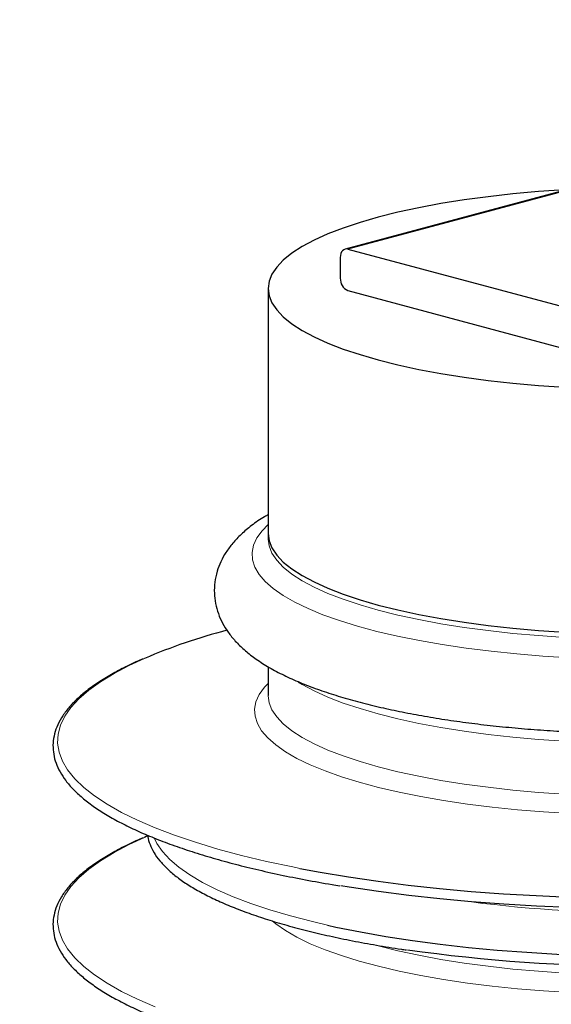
# Model space of a CAD drawing. Header units: millimetres. Extents: x 0 to 305, y 0 to 297.
# Tile 26 of 39: x 174 to 184, y 230 to 248. Entities that reach past the tile are written whole.
import ezdxf

# ---------------------------------------------------------------- set-up
doc = ezdxf.new("R2010")
doc.units = ezdxf.units.MM
doc.layers.add('ОСНОВНАЯ_НАДПИСЬ', color=7, linetype='Continuous')
doc.styles.add('SLDTEXTSTYLE0', font='TXT', dxfattribs={"width": 0.7, "bigfont": 'bigfont'})

# ---------------------------------------------------------------- blocks, each defined once
blk = doc.blocks.new('SW_NOTE_0_7')
at = {"layer": 'ОСНОВНАЯ_НАДПИСЬ', "color": 0, "insert": (0.572, -1.492), "char_height": 2.38125, "attachment_point": 1, "style": 'SLDTEXTSTYLE0'}
blk.add_mtext('приєднання проводу', dxfattribs=at)

msp = doc.modelspace()

# ---------------------------------------------------------------- linework, layer by layer
at = {"color": 7, "linetype": 'Continuous', "lineweight": 25}
for p, q in [((184.1196, 244.7129), (179.8685, 243.574)), ((179.9203, 243.5735), (185.2943, 242.1337)), ((179.7789, 243.4187), (179.7789, 243.0333)), ((178.4357, 242.8406), (178.4357, 238.2883)), ((179.9203, 242.8027), (185.2943, 241.3629)), ((178.4357, 238.2883), (178.4357, 238.192)), ((178.4357, 235.816), (178.4357, 235.2817))]:
    msp.add_line(p, q, dxfattribs=at)
at = {"color": 7, "linetype": 'Continuous', "lineweight": 18}
msp.add_line((184.1196, 244.6985), (179.9203, 243.5735), dxfattribs=at)
at = {"color": 7, "linetype": 'Continuous', "lineweight": 25, "flags": 128}
for points in [[(183.9478, 244.6731), (183.4636, 244.64), (182.9895, 244.5977), (182.5278, 244.5465), (182.081, 244.4866), (181.6512, 244.4183), (181.2408, 244.3419), (180.8517, 244.2579), (180.486, 244.1667), (180.1455, 244.0687), (179.8319, 243.9645), (179.547, 243.8545), (179.292, 243.7394), (179.0683, 243.6197), (178.8771, 243.496), (178.7193, 243.3689), (178.5957, 243.2392), (178.507, 243.1075), (178.4536, 242.9744), (178.4357, 242.8406), (178.4536, 242.7068), (178.507, 242.5737), (178.5957, 242.442), (178.7193, 242.3122), (178.8771, 242.1852), (179.0683, 242.0615), (179.292, 241.9418), (179.547, 241.8267), (179.8319, 241.7167), (180.1455, 241.6125), (180.486, 241.5145)], [(179.9203, 243.5735), (179.8927, 243.5771), (179.8662, 243.5733), (179.8417, 243.562), (179.8203, 243.5438), (179.8027, 243.5193), (179.7896, 243.4895), (179.7816, 243.4555), (179.7789, 243.4187)], [(180.486, 241.5145), (180.8517, 241.4233), (181.2408, 241.3393), (181.6512, 241.2629), (182.081, 241.1946), (182.5278, 241.1347), (182.9895, 241.0835), (183.4636, 241.0412), (183.9478, 241.0081)], [(178.4357, 238.2883), (178.4536, 238.1545), (178.507, 238.0214), (178.5957, 237.8897), (178.7193, 237.76), (178.8771, 237.6329), (179.0683, 237.5093), (179.292, 237.3895), (179.547, 237.2744), (179.8319, 237.1644), (180.1455, 237.0602), (180.486, 236.9622), (180.8517, 236.871), (181.2408, 236.787), (181.6512, 236.7107), (182.081, 236.6423), (182.5278, 236.5824), (182.9895, 236.5312), (183.4636, 236.4889), (183.9478, 236.4558)], [(178.4357, 238.2883), (178.4536, 238.1545), (178.507, 238.0214), (178.5957, 237.8897), (178.7193, 237.76), (178.8771, 237.6329), (179.0683, 237.5093), (179.292, 237.3895), (179.547, 237.2744), (179.8319, 237.1644), (180.1455, 237.0602), (180.486, 236.9622)], [(180.486, 236.9622), (180.8517, 236.871), (181.2408, 236.787), (181.6512, 236.7107), (182.081, 236.6423), (182.5278, 236.5824), (182.9895, 236.5312), (183.4636, 236.4889), (183.9478, 236.4558)], [(176.1985, 232.6717), (176.1696, 232.6593), (176.1364, 232.6449)], [(179.0248, 232.0705), (179.4038, 232), (179.933, 231.9117), (180.4801, 231.8317), (181.0434, 231.7602), (181.6211, 231.6973), (182.2112, 231.6435), (182.8118, 231.5987), (183.421, 231.5632), (184.0367, 231.5371), (184.657, 231.5204), (185.2799, 231.5133), (185.9032, 231.5156), (186.525, 231.5276), (187.1433, 231.549), (187.756, 231.5798), (188.3611, 231.6199), (188.9567, 231.6693), (189.5409, 231.7276), (190.1116, 231.7948), (190.667, 231.8707), (191.2054, 231.9549), (191.725, 232.0472), (192.1854, 232.1391)], [(179.7877, 231.75), (179.9435, 231.7252), (180.4896, 231.6453), (181.0519, 231.5739), (181.6284, 231.5112), (182.2174, 231.4574), (182.8168, 231.4128), (183.4248, 231.3773), (184.0394, 231.3512), (184.6585, 231.3346), (185.2802, 231.3275), (185.9023, 231.3299), (186.523, 231.3417), (187.14, 231.3631), (187.7516, 231.3939), (188.3556, 231.434), (188.95, 231.4832), (189.533, 231.5415), (190.1026, 231.6085), (190.657, 231.6842), (191.1944, 231.7682), (191.713, 231.8604), (192.2111, 231.9603), (192.4951, 232.0228)], [(179.5377, 231.0162), (179.6972, 230.9811), (180.1526, 230.8893), (180.6285, 230.8051), (181.1229, 230.7291), (181.6341, 230.6615), (182.1599, 230.6025), (182.6985, 230.5523), (183.2476, 230.5113), (183.8051, 230.4795), (184.369, 230.457), (184.9371, 230.4439), (185.507, 230.4404), (186.0767, 230.4463), (186.6439, 230.4617), (187.2064, 230.4865), (187.762, 230.5207), (188.3087, 230.564), (188.8443, 230.6164), (189.3666, 230.6776), (189.8738, 230.7473), (190.3638, 230.8254), (190.8347, 230.9115), (191.1588, 230.9778)]]:
    msp.add_lwpolyline(points, dxfattribs=at)
at = {"color": 7, "linetype": 'Continuous', "lineweight": 18, "flags": 128}
for points in [[(178.4357, 238.4578), (178.3228, 238.3429), (178.2256, 238.2089), (178.1635, 238.0734), (178.1368, 237.9371), (178.1457, 237.8006), (178.1901, 237.6646), (178.2698, 237.5298), (178.3845, 237.3968), (178.5334, 237.2662), (178.716, 237.1388), (178.9314, 237.0151), (179.1784, 236.8957), (179.4559, 236.7812), (179.7626, 236.6721), (180.0968, 236.5691), (180.4571, 236.4726), (180.8417, 236.383), (181.2486, 236.3009), (181.6759, 236.2265), (182.1216, 236.1604), (182.5834, 236.1027), (183.0591, 236.0537), (183.5463, 236.0138), (184.0428, 235.9831)], [(178.4357, 238.1876), (178.4536, 238.0582), (178.507, 237.9251), (178.5957, 237.7933), (178.7193, 237.6636), (178.8771, 237.5366), (179.0683, 237.4129), (179.292, 237.2932), (179.547, 237.1781), (179.8319, 237.0681), (180.1455, 236.9639), (180.486, 236.8659), (180.8517, 236.7747), (181.2408, 236.6907), (181.6512, 236.6143), (182.081, 236.546), (182.5278, 236.4861), (182.9895, 236.4348), (183.4636, 236.3926), (183.9478, 236.3595)], [(176.1364, 235.9688), (175.8553, 235.8389), (175.5723, 235.6901), (175.3214, 235.5372), (175.1036, 235.3807), (174.9194, 235.2211), (174.7695, 235.059), (174.6545, 234.8949), (174.5746, 234.7292), (174.5301, 234.5626), (174.5212, 234.3956), (174.5479, 234.2287), (174.6101, 234.0626), (174.7076, 233.8976), (174.8401, 233.7344), (175.0072, 233.5735), (175.2083, 233.4154), (175.4428, 233.2606), (175.7098, 233.1097), (176.0086, 232.9631), (176.3381, 232.8213), (176.6973, 232.6848), (177.085, 232.554), (177.4999, 232.4294), (177.9408, 232.3113), (178.406, 232.2001), (178.8942, 232.0963), (179.0248, 232.0705)], [(178.4357, 235.5051), (178.3686, 235.4334), (178.272, 235.3002), (178.2103, 235.1656), (178.1838, 235.0302), (178.1926, 234.8946), (178.2367, 234.7594), (178.3159, 234.6255), (178.4298, 234.4933), (178.5778, 234.3636), (178.7592, 234.237), (178.9732, 234.1141), (179.2186, 233.9955), (179.4944, 233.8817), (179.799, 233.7734), (180.1312, 233.671), (180.4891, 233.5751), (180.8712, 233.4861), (181.2755, 233.4045), (181.7001, 233.3306), (182.1429, 233.2649), (182.6017, 233.2076), (183.0744, 233.159), (183.5585, 233.1193), (184.0518, 233.0888)], [(178.9975, 235.5289), (179.0683, 235.486), (179.292, 235.3663), (179.547, 235.2512), (179.8319, 235.1412), (180.1455, 235.037), (180.486, 234.939), (180.8517, 234.8478), (181.2408, 234.7638), (181.6512, 234.6874), (182.081, 234.6191), (182.5278, 234.5592), (182.9895, 234.508), (183.4636, 234.4657), (183.9478, 234.4326)], [(178.4357, 235.2773), (178.4536, 235.1479), (178.507, 235.0148), (178.5957, 234.8831), (178.7193, 234.7534), (178.8771, 234.6264), (179.0683, 234.5027), (179.292, 234.383), (179.547, 234.2678), (179.8319, 234.1579), (180.1455, 234.0536), (180.486, 233.9556), (180.8517, 233.8644), (181.2408, 233.7804), (181.6512, 233.7041), (182.081, 233.6358), (182.5278, 233.5758), (182.9895, 233.5246), (183.4636, 233.4823), (183.9478, 233.4492)], [(176.1364, 232.6449), (175.8553, 232.515), (175.5723, 232.3662), (175.3214, 232.2133), (175.1036, 232.0568), (174.9194, 231.8972), (174.7695, 231.7351), (174.6545, 231.571), (174.5746, 231.4053), (174.5301, 231.2387), (174.5212, 231.0717), (174.5479, 230.9049), (174.6101, 230.7387), (174.7076, 230.5737), (174.8401, 230.4105), (175.0072, 230.2496), (175.2083, 230.0915), (175.4428, 229.9368), (175.7098, 229.7858), (176.0086, 229.6392), (176.3381, 229.4975)], [(176.3253, 232.6268), (176.3699, 232.5344), (176.4714, 232.3841), (176.6075, 232.2358), (176.7777, 232.09), (176.9815, 231.9473), (177.2179, 231.8084), (177.4862, 231.6736), (177.7852, 231.5435), (178.1138, 231.4187), (178.4707, 231.2996), (178.8546, 231.1867), (179.264, 231.0804), (179.5377, 231.0162)], [(178.516, 231.0901), (178.5778, 231.0397), (178.7592, 230.9131), (178.9732, 230.7902), (179.2186, 230.6716), (179.4944, 230.5578), (179.799, 230.4495), (180.1312, 230.3471), (180.4891, 230.2512), (180.8712, 230.1622), (181.2755, 230.0806), (181.7001, 230.0068), (182.1429, 229.941), (182.6017, 229.8837), (183.0744, 229.8351), (183.5585, 229.7954), (184.0518, 229.7649)], [(180.4309, 230.6467), (180.486, 230.6318), (180.8517, 230.5405), (181.2408, 230.4565), (181.6512, 230.3802), (182.081, 230.3119), (182.5278, 230.252), (182.9895, 230.2007), (183.4636, 230.1584), (183.9478, 230.1253)]]:
    msp.add_lwpolyline(points, dxfattribs=at)
at = {"color": 7, "linetype": 'Continuous', "lineweight": 25}
for centre, radius, start, end in [((180.0149, 243.0194), 0.2365, 176.63648, 246.40815), ((180.4054, 225.9757), 10.8667, 104.57989, 113.13233), ((185.4379, 262.051), 31.8004, 262.02831, 277.80768)]:
    msp.add_arc(centre, radius, start, end, dxfattribs=at)
at = {"color": 7, "linetype": 'Continuous', "lineweight": 18}
msp.add_arc((185.4357, 256.4962), 25.2547, 262.19197, 277.80803, dxfattribs=at)
at = {"color": 7, "linetype": 'Continuous', "lineweight": 25}
for points, knots in [([(178.4357, 238.639), (178.4141, 238.627), (178.302, 238.5648), (178.1346, 238.4457), (177.937, 238.2822), (177.779, 238.1164), (177.6522, 237.9464), (177.5548, 237.7716), (177.483, 237.5853), (177.4404, 237.3884), (177.4311, 237.1852), (177.4543, 236.9883), (177.5071, 236.8), (177.5871, 236.6211), (177.6935, 236.4505), (177.8273, 236.2862), (177.9917, 236.1261), (178.1902, 235.9696), (178.4244, 235.8177), (178.6918, 235.673), (178.9872, 235.5377), (179.3057, 235.4127), (179.6448, 235.2975), (180.0032, 235.1915), (180.3801, 235.0942), (180.7746, 235.0052), (181.1857, 234.9244), (181.612, 234.8517), (182.0524, 234.7873), (182.5053, 234.731), (182.9692, 234.6831), (183.4422, 234.6436), (183.9229, 234.6127), (184.4092, 234.5903), (184.8994, 234.5765), (185.3916, 234.5714), (185.8838, 234.5749), (186.3743, 234.5871), (186.8611, 234.608), (187.3423, 234.6374), (187.8161, 234.6753), (188.2807, 234.7215), (188.7345, 234.776), (189.1757, 234.8387), (189.6028, 234.9094), (190.0144, 234.9881), (190.4091, 235.0747), (190.7859, 235.1692), (191.1437, 235.2718), (191.4818, 235.3828), (191.7997, 235.5028), (192.0968, 235.6329), (192.3728, 235.7749), (192.6267, 235.9309), (192.8447, 236.0952), (193.0242, 236.2644), (193.165, 236.4324), (193.2756, 236.6049), (193.3578, 236.7826), (193.4137, 236.9709), (193.4398, 237.1677), (193.433, 237.3681), (193.3952, 237.5611), (193.3289, 237.7448), (193.2362, 237.9195), (193.1167, 238.0867), (192.9688, 238.2489), (192.7874, 238.4068), (192.6097, 238.5376), (192.482, 238.6114), (192.4357, 238.6381)], [0, 0, 0, 0, 0.0042004, 0.0217909, 0.0374158, 0.0518246, 0.065032, 0.0772963, 0.0889076, 0.1013458, 0.1132536, 0.1249092, 0.1365375, 0.1484004, 0.160793, 0.1740227, 0.1883751, 0.204, 0.2207256, 0.2380357, 0.255345, 0.2724206, 0.2892478, 0.3058633, 0.3223098, 0.3386242, 0.3548354, 0.370966, 0.3870334, 0.4030512, 0.41903, 0.4349787, 0.4509044, 0.4668132, 0.4827103, 0.4986007, 0.5144886, 0.530378, 0.5462723, 0.562176, 0.5780939, 0.5940317, 0.6099955, 0.6259926, 0.6420323, 0.6581254, 0.674286, 0.6905321, 0.7068866, 0.7233794, 0.7400489, 0.7569419, 0.7741073, 0.7915682, 0.8092204, 0.8242081, 0.8379401, 0.8505989, 0.8624741, 0.8738429, 0.8859715, 0.8977197, 0.9093393, 0.9210451, 0.9331266, 0.9458859, 0.9596279, 0.9745931, 0.9907976, 1, 1, 1, 1]), ([(176.111, 235.9624), (176.0912, 235.9542), (175.9638, 235.9011), (175.7545, 235.7984), (175.4854, 235.6543), (175.2469, 235.5051), (175.0365, 235.3516), (174.856, 235.1937), (174.7061, 235.0317), (174.5878, 234.866), (174.5022, 234.6976), (174.4498, 234.5278), (174.4305, 234.3582), (174.4436, 234.1902), (174.488, 234.0245), (174.5633, 233.8609), (174.6697, 233.6991), (174.8077, 233.5392), (174.9771, 233.3816), (175.1773, 233.2272), (175.4074, 233.0767), (175.6663, 232.9305), (175.953, 232.7889), (176.2666, 232.6523), (176.6061, 232.5209), (176.9707, 232.395), (177.3593, 232.2748), (177.7707, 232.1605), (178.2041, 232.0526), (178.6577, 231.9511), (179.1318, 231.8569), (179.5028, 231.789), (179.7204, 231.7549), (179.7683, 231.7475)], [0, 0, 0, 0, 0.0062792, 0.0405515, 0.0748739, 0.1092518, 0.1436855, 0.1781602, 0.2126081, 0.246896, 0.2808215, 0.3141767, 0.3469105, 0.379247, 0.411544, 0.4441421, 0.4773064, 0.5110493, 0.5452063, 0.5795776, 0.6140171, 0.6484327, 0.6827999, 0.7171147, 0.751381, 0.7856052, 0.819794, 0.8539532, 0.8880882, 0.9222031, 0.9563015, 0.9903862, 1, 1, 1, 1]), ([(176.111, 232.6385), (176.0912, 232.6303), (175.9638, 232.5772), (175.7545, 232.4745), (175.4854, 232.3304), (175.2469, 232.1813), (175.0365, 232.0277), (174.856, 231.8698), (174.7061, 231.7078), (174.5878, 231.5422), (174.5022, 231.3737), (174.4498, 231.2039), (174.4305, 231.0343), (174.4436, 230.8663), (174.488, 230.7006), (174.5633, 230.537), (174.6697, 230.3752), (174.8077, 230.2153), (174.9771, 230.0577), (175.1773, 229.9033), (175.4074, 229.7528), (175.6663, 229.6066), (175.953, 229.465), (176.2666, 229.3284), (176.6061, 229.197), (176.9707, 229.0711), (177.3593, 228.9509), (177.7707, 228.8367), (178.2041, 228.7287), (178.6577, 228.6272), (179.1318, 228.533), (179.5028, 228.4651), (179.7204, 228.4311), (179.7683, 228.4236)], [0, 0, 0, 0, 0.0062792, 0.0405515, 0.0748739, 0.1092518, 0.1436855, 0.1781602, 0.2126081, 0.246896, 0.2808215, 0.3141767, 0.3469105, 0.379247, 0.411544, 0.4441421, 0.4773064, 0.5110493, 0.5452063, 0.5795776, 0.6140171, 0.6484327, 0.6827999, 0.7171147, 0.751381, 0.7856052, 0.819794, 0.8539532, 0.8880882, 0.9222031, 0.9563015, 0.9903862, 1, 1, 1, 1]), ([(176.1983, 232.6848), (176.2004, 232.6652), (176.2078, 232.5941), (176.2533, 232.4731), (176.3336, 232.3229), (176.4471, 232.1747), (176.5916, 232.0286), (176.7675, 231.8853), (176.9738, 231.7458), (177.209, 231.6106), (177.4722, 231.4801), (177.7621, 231.3548), (178.0778, 231.2348), (178.4183, 231.1204), (178.7823, 231.0119), (179.1688, 230.9095), (179.5765, 230.8136), (180.0036, 230.7242), (180.4505, 230.6425), (180.786, 230.5862), (180.9764, 230.5595), (181.0072, 230.5552)], [0, 0, 0, 0, 0.0204562, 0.0742186, 0.1288097, 0.1846521, 0.2415993, 0.2992109, 0.3570814, 0.4149476, 0.4727151, 0.5303693, 0.5879184, 0.6453777, 0.7027628, 0.7600873, 0.8173629, 0.8745988, 0.9318026, 0.9889803, 1, 1, 1, 1])]:
    msp.add_open_spline(points, degree=3, knots=knots, dxfattribs=at)

# ---------------------------------------------------------------- block references
at = {"layer": 'ОСНОВНАЯ_НАДПИСЬ'}
msp.add_blockref('SW_NOTE_0_7', (147.2656, 248.8489), dxfattribs=at)

doc.saveas('drawing.dxf')
